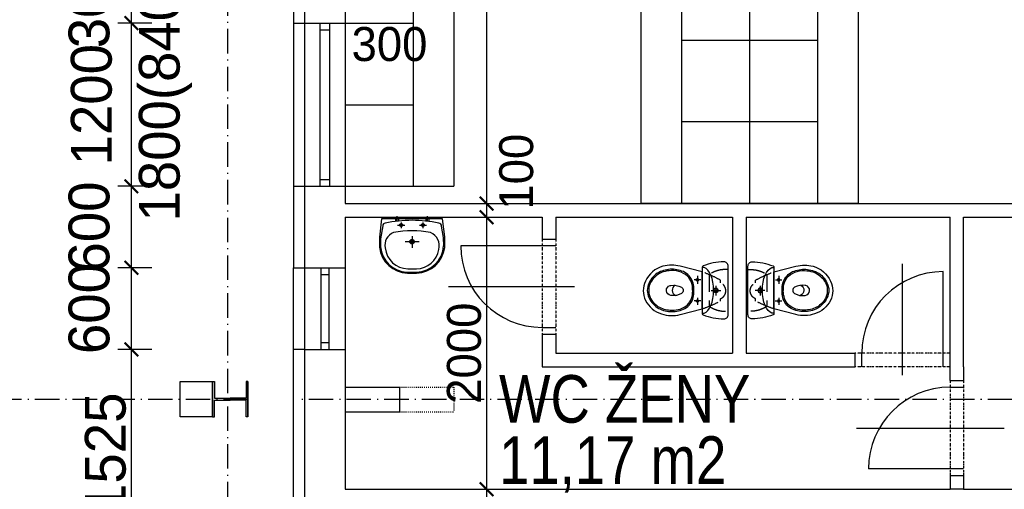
# Model space of a CAD drawing. Header units: millimetres. Extents: x -637441 to -130928, y -380379 to -53767.
# Tile 22 of 193: x -564866 to -557622, y -269119 to -265666. Entities that reach past the tile are written whole.
import ezdxf

# ---------------------------------------------------------------- set-up
doc = ezdxf.new("R2010")
doc.units = ezdxf.units.MM
doc.header["$LTSCALE"] = 10
for name, pattern in [('ACAD_ISO03W100', [30, 12, -18]), ('ACAD_ISO10W100', [18.5, 12, -3, 0.5, -3]), ('ACAD_ISO12W100', [22, 12, -3, 0.5, -3, 0.5, -3]), ('DASHDOT', [25.4, 12.7, -6.35, 0, -6.35]), ('DASHED', [19.05, 12.7, -6.35])]:
    doc.linetypes.add(name, pattern=pattern)
for name, color, linetype in [('I', 3, 'Continuous'), ('Kóty', 7, 'Continuous'), ('NOVÉ_SKŘÍNĚ', 7, 'Continuous'), ('Osy', 1, 'DASHDOT'), ('POPIS', 7, 'Continuous'), ('SLABĚ', 7, 'Continuous'), ('Výplně otvorů', 7, 'Continuous'), ('ZARIZOVAKY', 7, 'Continuous'), ('ZDIVO', 6, 'Continuous')]:
    doc.layers.add(name, color=color, linetype=linetype)
doc.styles.add('NARROW', font='txt')
doc.styles.add('TGV styl', font='txt')
doc.dimstyles.new('VNITŘEK 1-200', dxfattribs={"dimtxt": 250, "dimasz": 100, "dimexe": 100, "dimexo": 250, "dimgap": 40, "dimtad": 1, "dimdec": 0, "dimzin": 0, "dimdsep": 46, "dimtxsty": 'TGV styl', "dimblk1": 'ARCHTICK', "dimblk2": 'ARCHTICK', "dimsah": 1, "dimcen": 0.09, "dimclrd": 256, "dimclre": 256, "dimclrt": 220, "dimadec": 0, "dimazin": 0, "dimtfac": 1, "dimtdec": 0, "dimtofl": 0, "dimtmove": 2, "dimatfit": 3, "dimldrblk": 'ARCHTICK', "dimfxl": 150, "dimfxlon": 1, "dimtolj": 1, "dimtzin": 0, "dimarcsym": 0})
doc.dimstyles.new('VNĚJŠEK 1-100', dxfattribs={"dimtxt": 300, "dimasz": 100, "dimexe": 100, "dimexo": 250, "dimgap": 40, "dimtad": 1, "dimdec": 0, "dimzin": 0, "dimdsep": 46, "dimtxsty": 'TGV styl', "dimblk1": 'ARCHTICK', "dimblk2": 'ARCHTICK', "dimsah": 1, "dimcen": 0.09, "dimclrd": 256, "dimclre": 256, "dimclrt": 220, "dimadec": 0, "dimazin": 0, "dimtfac": 1, "dimtdec": 0, "dimtofl": 0, "dimtmove": 2, "dimatfit": 3, "dimldrblk": 'ARCHTICK', "dimfxl": 350, "dimfxlon": 1, "dimtolj": 1, "dimtzin": 0, "dimarcsym": 0})

# ---------------------------------------------------------------- blocks, each defined once
blk = doc.blocks.new('WC2')
at = {"layer": 'ZARIZOVAKY', "linetype": 'DASHED'}
for p, q in [((0.5, 250.4), (0.5, 321.7)), ((-34.4, 284.4), (38.8, 284.4)), ((-107.5, 148.4), (-47.5, 148.4)), ((-77.5, 172.8), (-77.5, 125.9)), ((53.8, 148.4), (106.3, 148.4)), ((77.8, 173.7), (77.8, 124))]:
    blk.add_line(p, q, dxfattribs=at)
at = {"layer": 'ZARIZOVAKY', "linetype": 'Continuous'}
for points in [[(-177.2, 374.1, 0.448493), (-209.8, 343.4, 0.083491), (-179.7, 189.9, 0.312202), (-170.3, 183.4), (170.9, 183.4, 0.312175), (180.3, 189.9, 0.083488), (210.4, 343.4, 0.448493), (177.8, 374.1)], [(-135.3, 183.4), (-176.9, 21.4, 0.120198), (-177.3, -104.9, 0.223955), (-67.9, -233.1, 0.23388), (73.5, -233.1, 0.19794), (173.3, -116, 0.140172), (177.6, 21.4), (136, 183.4)], [(-2, 123.4, 0.174099), (-98.1, 95.4, 0.09079), (-132.1, 56.9, 0.124463), (-155, -39.1, 0.112921), (-132.4, -135.1, 0.175053), (-54.6, -206.2, 0.258811), (55.2, -206.2, 0.171883), (133, -135.1, 0.132088), (155.6, -39.1, 0.130329), (132.8, 56.9, 0.206732), (52.5, 117.9, 0.065592), (1.6, 123.4)], [(-1.4, 113.5, 0.206576), (-105, 76, 0.205237), (-144, -59.4, 0.181771), (-97.9, -164.9, 0.194255), (-7.6, -209.5, 0.110799), (51.6, -199.2, 0.151845), (124.2, -130.4, 0.116294), (145.6, -39.1, 0.200993), (105.6, 76, 0.194141), (4.7, 114.1)], [(-36.4, -47.3, -0.14759), (-24.3, 31.6, -0.509098), (23.7, 31.9, -0.150241), (37.9, -45.7, -0.827552), (-36.3, -51)]]:
    blk.add_lwpolyline(points, format="xyb", close=True, dxfattribs=at)
at = {"layer": 'ZARIZOVAKY', "linetype": 'DASHED'}
for points in [[(-152.5, 374.2, 0.170682), (-116.5, 234.7), (117.1, 234.7, 0.170682), (153.1, 374.2)], [(-135.4, 183.4, -0.049455), (-74.3, 318.4, -0.054525), (-55.5, 318.7, -0.662693), (61.4, 319.3, -0.076206), (77.8, 318.4, -0.000138), (78.3, 318.1, -0.04318), (136, 183.4)]]:
    blk.add_lwpolyline(points, format="xyb", close=True, dxfattribs=at)
at = {"layer": 'ZARIZOVAKY', "linetype": 'Continuous'}
blk.add_lwpolyline([(168.7, 183.5), (167.3, 197.9), (160.5, 212), (148.6, 225.3), (132, 237.4), (111, 247.9), (86.5, 256.4), (59.3, 262.7), (30.1, 266.5), (-0.1, 267.8), (-30.2, 266.5), (-59.4, 262.7), (-86.7, 256.4), (-111.2, 247.9), (-132.1, 237.4), (-148.8, 225.3), (-160.7, 212), (-167.4, 197.9), (-168.8, 183.4)], close=True, dxfattribs=at)
blk.add_lwpolyline([(-37.1, -14.2, 0.634876), (37.6, -12.1)], format="xyb", dxfattribs=at)
for centre, radius in [((0.3, 284.4), 17.1), ((0.3, 284.4), 13.6), ((-77.5, 148.4), 9.27), ((77.8, 148.9), 8.9)]:
    blk.add_circle(centre, radius, dxfattribs=at)
blk = doc.blocks.new('UMYVADLO2')
at = {"layer": 'ZARIZOVAKY', "linetype": 'Continuous'}
for p, q in [((-280, 0), (-299.6, -169.6)), ((280, 0), (-280, 0)), ((300.2, -166.8), (280, 0)), ((-269.9, -63.9), (-290, -183.8)), ((290, -171.6), (270.9, -69.4)), ((-299.6, -169.6), (-300, -262)), ((290.6, -248.7), (290, -171.6)), ((300, -262.8), (300.2, -166.8)), ((-290, -183.8), (-290, -257.2)), ((-47.7, -490.1), (40.7, -489.7)), ((-40.8, -500), (40.8, -500)), ((-39.4, -459.1), (40, -459.1))]:
    blk.add_line(p, q, dxfattribs=at)
at = {"layer": 'ZARIZOVAKY', "linetype": 'DASHED'}
for p, q in [((-139.4, 23), (-139.4, -24.9)), ((140, 23), (140, -24.9)), ((-153.6, -0.2), (-153.6, -24.9)), ((-132.6, -57.7), (-66.8, -57.7)), ((-126.2, -0.2), (-126.2, -19.6)), ((-99.7, -33.1), (-99.7, -85.1)), ((67.1, -57.7), (132.9, -57.7)), ((100, -33.1), (100, -85.1)), ((125.8, -0.2), (125.8, -24.9)), ((153.1, -0.2), (153.1, -19.6)), ((0.3, -159.1), (0.3, -268.6)), ((-62.7, -209.7), (68.7, -209.7))]:
    blk.add_line(p, q, dxfattribs=at)
for centre in [(-100, -57.7), (99.7, -57.7)]:
    blk.add_circle(centre, 12.9, dxfattribs=at)
at = {"layer": 'ZARIZOVAKY', "linetype": 'Continuous'}
for centre, radius in [((0, -210), 20.9), ((0.3, -209.7), 14.8)]:
    blk.add_circle(centre, radius, dxfattribs=at)
for centre, radius, start, end in [((-241.2, -67.4), 28.9, 101.20323, 173.07579), ((-0.1, -1253.6), 1239.3, 78.50892, 101.48569), ((240.3, -69), 30.6, 359.14664, 77.65379), ((-130.5, -239.6), 118.9, 109.15945, 193.33777), ((0, -993.5), 882.7, 78.92731, 101.07269), ((124.3, -245.2), 126.3, 343.46972, 69.01357), ((-33.4, -231.7), 268.4, 186.47345, 268.40842), ((-35.3, -234.7), 255.7, 185.03224, 267.24029), ((-39.3, -251.6), 207.5, 184.28207, 269.95961), ((35.3, -234.1), 255.6, 271.19413, 356.72695), ((33.2, -231.5), 268.6, 271.61431, 353.31668), ((39.3, -250.7), 208.4, 270.19693, 351.59091)]:
    blk.add_arc(centre, radius, start, end, dxfattribs=at)
blk = doc.blocks.new('_ArchTick')
at = {"color": 0, "const_width": 0.15}
blk.add_lwpolyline([(-0.5, -0.5), (0.5, 0.5)], dxfattribs=at)
blk = doc.blocks.new('*D244')
at = {"layer": 'DEFPOINTS', "color": 0, "ltscale": 0.35}
for p in [(-562771.2, -261087.8), (-565595.9, -286548), (-562851.2, -286548)]:
    blk.add_point(p, dxfattribs=at)
at = {"layer": 'Kóty', "lineweight": -2, "ltscale": 0.35}
for p, q in [((-565445.9, -261087.8), (-565695.9, -261087.8)), ((-565595.9, -261087.8), (-565595.9, -286548)), ((-565445.9, -286548), (-565695.9, -286548))]:
    blk.add_line(p, q, dxfattribs=at)
at = {"layer": 'Kóty', "lineweight": -2, "ltscale": 0.35, "xscale": 100, "yscale": 100, "zscale": 100}
for p, rotation in [((-565595.9, -261087.8), 90), ((-565595.9, -286548), 270)]:
    blk.add_blockref('_ArchTick', p, dxfattribs=dict(at, rotation=rotation))
at = {"layer": 'Kóty', "color": 220, "ltscale": 0.35, "insert": (-565760.9, -273817.9), "char_height": 250, "attachment_point": 5, "rotation": 90, "style": 'TGV styl'}
blk.add_mtext('\\A1;25460', dxfattribs=at)
blk = doc.blocks.new('*D261')
at = {"layer": 'DEFPOINTS', "color": 0, "ltscale": 0.35}
for p in [(-562771.2, -256368), (-562471.2, -264190.8), (-562471.2, -265540.8)]:
    blk.add_point(p, dxfattribs=at)
at = {"layer": 'Kóty', "lineweight": -2, "ltscale": 0.35}
for p, q in [((-562771.2, -265390.8), (-562771.2, -265640.8)), ((-562471.2, -265390.8), (-562471.2, -265640.8)), ((-562771.2, -265540.8), (-562471.2, -265540.8))]:
    blk.add_line(p, q, dxfattribs=at)
at = {"layer": 'Kóty', "lineweight": -2, "ltscale": 0.35, "xscale": 100, "yscale": 100, "zscale": 100, "rotation": 180}
blk.add_blockref('_ArchTick', (-562771.2, -265540.8), dxfattribs=at)
at = {"layer": 'Kóty', "lineweight": -2, "ltscale": 0.35, "xscale": 100, "yscale": 100, "zscale": 100}
blk.add_blockref('_ArchTick', (-562471.2, -265540.8), dxfattribs=at)
at = {"layer": 'Kóty', "color": 220, "ltscale": 0.35, "insert": (-562145.2, -265846.5), "char_height": 250, "attachment_point": 5, "style": 'TGV styl'}
blk.add_mtext('\\A1;300', dxfattribs=at)
blk = doc.blocks.new('*D285')
at = {"layer": 'DEFPOINTS', "color": 0, "ltscale": 0.35}
for p in [(-562471.2, -260987.8), (-562471.2, -267018), (-561430.9, -267018)]:
    blk.add_point(p, dxfattribs=at)
at = {"layer": 'Kóty', "lineweight": -2, "ltscale": 0.35}
for p, q in [((-561580.9, -260987.8), (-561330.9, -260987.8)), ((-561430.9, -260987.8), (-561430.9, -267018)), ((-561580.9, -267018), (-561330.9, -267018))]:
    blk.add_line(p, q, dxfattribs=at)
at = {"layer": 'Kóty', "lineweight": -2, "ltscale": 0.35, "xscale": 100, "yscale": 100, "zscale": 100}
for p, rotation in [((-561430.9, -260987.8), 90), ((-561430.9, -267018), 270)]:
    blk.add_blockref('_ArchTick', p, dxfattribs=dict(at, rotation=rotation))
at = {"layer": 'Kóty', "color": 220, "ltscale": 0.35, "insert": (-561595.9, -264002.9), "char_height": 250, "attachment_point": 5, "rotation": 90, "style": 'TGV styl'}
blk.add_mtext('\\A1;6030', dxfattribs=at)
blk = doc.blocks.new('*D286')
at = {"layer": 'DEFPOINTS', "color": 0, "ltscale": 0.35}
for p in [(-562471.2, -267018), (-562471.2, -267118), (-561430.9, -267118)]:
    blk.add_point(p, dxfattribs=at)
at = {"layer": 'Kóty', "lineweight": -2, "ltscale": 0.35}
for p, q in [((-561580.9, -267018), (-561330.9, -267018)), ((-561430.9, -267018), (-561430.9, -267118)), ((-561580.9, -267118), (-561330.9, -267118))]:
    blk.add_line(p, q, dxfattribs=at)
at = {"layer": 'Kóty', "lineweight": -2, "ltscale": 0.35, "xscale": 100, "yscale": 100, "zscale": 100}
for p, rotation in [((-561430.9, -267018), 90), ((-561430.9, -267118), 270)]:
    blk.add_blockref('_ArchTick', p, dxfattribs=dict(at, rotation=rotation))
at = {"layer": 'Kóty', "color": 220, "ltscale": 0.35, "insert": (-561211.5, -266783.2), "char_height": 250, "attachment_point": 5, "rotation": 90, "style": 'TGV styl'}
blk.add_mtext('\\A1;100', dxfattribs=at)
blk = doc.blocks.new('*D287')
at = {"layer": 'DEFPOINTS', "color": 0, "ltscale": 0.35}
for p in [(-562471.2, -267118), (-562471.2, -269118), (-561430.9, -269118)]:
    blk.add_point(p, dxfattribs=at)
at = {"layer": 'Kóty', "lineweight": -2, "ltscale": 0.35}
for p, q in [((-561580.9, -267118), (-561330.9, -267118)), ((-561430.9, -267118), (-561430.9, -269118)), ((-561580.9, -269118), (-561330.9, -269118))]:
    blk.add_line(p, q, dxfattribs=at)
at = {"layer": 'Kóty', "lineweight": -2, "ltscale": 0.35, "xscale": 100, "yscale": 100, "zscale": 100}
for p, rotation in [((-561430.9, -267118), 90), ((-561430.9, -269118), 270)]:
    blk.add_blockref('_ArchTick', p, dxfattribs=dict(at, rotation=rotation))
at = {"layer": 'Kóty', "color": 220, "ltscale": 0.35, "insert": (-561595.9, -268118), "char_height": 250, "attachment_point": 5, "rotation": 90, "style": 'TGV styl'}
blk.add_mtext('\\A1;2000', dxfattribs=at)
blk = doc.blocks.new('*D288')
at = {"layer": 'DEFPOINTS', "color": 0, "ltscale": 0.35}
for p in [(-562471.2, -269118), (-562271.2, -269418), (-561430.9, -269418)]:
    blk.add_point(p, dxfattribs=at)
at = {"layer": 'Kóty', "lineweight": -2, "ltscale": 0.35}
for p, q in [((-561580.9, -269118), (-561330.9, -269118)), ((-561430.9, -269118), (-561430.9, -269418)), ((-561580.9, -269418), (-561330.9, -269418))]:
    blk.add_line(p, q, dxfattribs=at)
at = {"layer": 'Kóty', "lineweight": -2, "ltscale": 0.35, "xscale": 100, "yscale": 100, "zscale": 100}
for p, rotation in [((-561430.9, -269118), 90), ((-561430.9, -269418), 270)]:
    blk.add_blockref('_ArchTick', p, dxfattribs=dict(at, rotation=rotation))
at = {"layer": 'Kóty', "color": 220, "ltscale": 0.35, "insert": (-561140.9, -269740.6), "char_height": 250, "attachment_point": 5, "rotation": 90, "style": 'TGV styl'}
blk.add_mtext('\\A1;300', dxfattribs=at)
blk = doc.blocks.new('*D523')
at = {"layer": 'DEFPOINTS', "color": 0, "ltscale": 0.35}
for p in [(-564043.8, -268089.5), (-562771.2, -268089.5), (-562771.2, -269617.6)]:
    blk.add_point(p, dxfattribs=at)
at = {"layer": 'Kóty', "lineweight": -2, "ltscale": 0.35}
for p, q in [((-563893.8, -268089.5), (-564143.8, -268089.5)), ((-564043.8, -269617.6), (-564043.8, -268089.5)), ((-563893.8, -269617.6), (-564143.8, -269617.6))]:
    blk.add_line(p, q, dxfattribs=at)
at = {"layer": 'Kóty', "lineweight": -2, "ltscale": 0.35, "xscale": 100, "yscale": 100, "zscale": 100}
for p, rotation in [((-564043.8, -268089.5), 90), ((-564043.8, -269617.6), 270)]:
    blk.add_blockref('_ArchTick', p, dxfattribs=dict(at, rotation=rotation))
at = {"layer": 'Kóty', "color": 220, "ltscale": 0.35, "insert": (-564233.8, -268853.5), "char_height": 300, "attachment_point": 5, "rotation": 90, "style": 'TGV styl'}
blk.add_mtext('\\A1;1525', dxfattribs=at)
blk = doc.blocks.new('*D524')
at = {"layer": 'DEFPOINTS', "color": 0, "ltscale": 0.35}
for p in [(-564043.8, -267489.5), (-562771.2, -267489.5), (-562771.2, -268089.5)]:
    blk.add_point(p, dxfattribs=at)
at = {"layer": 'Kóty', "lineweight": -2, "ltscale": 0.35}
for p, q in [((-563893.8, -267489.5), (-564143.8, -267489.5)), ((-564043.8, -268089.5), (-564043.8, -267489.5)), ((-563893.8, -268089.5), (-564143.8, -268089.5))]:
    blk.add_line(p, q, dxfattribs=at)
at = {"layer": 'Kóty', "lineweight": -2, "ltscale": 0.35, "xscale": 100, "yscale": 100, "zscale": 100}
for p, rotation in [((-564043.8, -267489.5), 90), ((-564043.8, -268089.5), 270)]:
    blk.add_blockref('_ArchTick', p, dxfattribs=dict(at, rotation=rotation))
at = {"layer": 'Kóty', "color": 220, "ltscale": 0.35, "insert": (-564353.8, -267789.5), "char_height": 300, "attachment_point": 5, "rotation": 90, "style": 'TGV styl'}
blk.add_mtext('\\A1;600', dxfattribs=at)
blk = doc.blocks.new('*D525')
at = {"layer": 'DEFPOINTS', "color": 0, "ltscale": 0.35}
for p in [(-564043.8, -266890.8), (-562771.2, -266890.8), (-562771.2, -267489.5)]:
    blk.add_point(p, dxfattribs=at)
at = {"layer": 'Kóty', "lineweight": -2, "ltscale": 0.35}
for p, q in [((-563893.8, -266890.8), (-564143.8, -266890.8)), ((-564043.8, -267489.5), (-564043.8, -266890.8)), ((-563893.8, -267489.5), (-564143.8, -267489.5))]:
    blk.add_line(p, q, dxfattribs=at)
at = {"layer": 'Kóty', "lineweight": -2, "ltscale": 0.35, "xscale": 100, "yscale": 100, "zscale": 100}
for p, rotation in [((-564043.8, -266890.8), 90), ((-564043.8, -267489.5), 270)]:
    blk.add_blockref('_ArchTick', p, dxfattribs=dict(at, rotation=rotation))
at = {"layer": 'Kóty', "color": 220, "ltscale": 0.35, "insert": (-564353.8, -267190.1), "char_height": 300, "attachment_point": 5, "rotation": 90, "style": 'TGV styl'}
blk.add_mtext('\\A1;600', dxfattribs=at)
blk = doc.blocks.new('*D526')
at = {"layer": 'DEFPOINTS', "color": 0, "ltscale": 0.35}
for p in [(-564043.8, -265690.8), (-562771.2, -265690.8), (-562771.2, -266890.8)]:
    blk.add_point(p, dxfattribs=at)
at = {"layer": 'Kóty', "lineweight": -2, "ltscale": 0.35}
for p, q in [((-563893.8, -265690.8), (-564143.8, -265690.8)), ((-564043.8, -266890.8), (-564043.8, -265690.8)), ((-563893.8, -266890.8), (-564143.8, -266890.8))]:
    blk.add_line(p, q, dxfattribs=at)
at = {"layer": 'Kóty', "lineweight": -2, "ltscale": 0.35, "xscale": 100, "yscale": 100, "zscale": 100}
for p, rotation in [((-564043.8, -265690.8), 90), ((-564043.8, -266890.8), 270)]:
    blk.add_blockref('_ArchTick', p, dxfattribs=dict(at, rotation=rotation))
at = {"layer": 'Kóty', "color": 220, "ltscale": 0.35, "insert": (-564043.8, -266290.8), "char_height": 300, "attachment_point": 5, "rotation": 90, "style": 'TGV styl'}
blk.add_mtext('\\A1;1200\\P 1800(840)', dxfattribs=at)
blk = doc.blocks.new('*D527')
at = {"layer": 'DEFPOINTS', "color": 0, "ltscale": 0.35}
for p in [(-564043.8, -265390.8), (-562771.2, -265390.8), (-562771.2, -265690.8)]:
    blk.add_point(p, dxfattribs=at)
at = {"layer": 'Kóty', "lineweight": -2, "ltscale": 0.35}
for p, q in [((-563893.8, -265390.8), (-564143.8, -265390.8)), ((-564043.8, -265690.8), (-564043.8, -265390.8)), ((-563893.8, -265690.8), (-564143.8, -265690.8))]:
    blk.add_line(p, q, dxfattribs=at)
at = {"layer": 'Kóty', "lineweight": -2, "ltscale": 0.35, "xscale": 100, "yscale": 100, "zscale": 100}
for p, rotation in [((-564043.8, -265390.8), 90), ((-564043.8, -265690.8), 270)]:
    blk.add_blockref('_ArchTick', p, dxfattribs=dict(at, rotation=rotation))
at = {"layer": 'Kóty', "color": 220, "ltscale": 0.35, "insert": (-564353.8, -265540.8), "char_height": 300, "attachment_point": 5, "rotation": 90, "style": 'TGV styl'}
blk.add_mtext('\\A1;300', dxfattribs=at)

msp = doc.modelspace()

# ---------------------------------------------------------------- linework, layer by layer
at = {"layer": 'I'}
for points in [[(-563446.228, -268326.185), (-563446.228, -268586.185), (-563432.228, -268586.185), (-563432.228, -268463.185), (-563316.228, -268463.185)], [(-563446.228, -268586.185), (-563446.228, -268326.185), (-563432.228, -268326.185), (-563432.228, -268449.185), (-563316.228, -268449.185)], [(-563186.228, -268326.185), (-563186.228, -268586.185), (-563200.228, -268586.185), (-563200.228, -268463.185), (-563316.228, -268463.185)], [(-563186.228, -268586.185), (-563186.228, -268326.185), (-563200.228, -268326.185), (-563200.228, -268449.185), (-563316.228, -268449.185)]]:
    msp.add_lwpolyline(points, dxfattribs=at)
at = {"layer": 'Kóty'}
for p, q in [((-558371.228, -268279.674), (-558371.228, -267461.153)), ((-561710.15, -267628.317), (-560782.963, -267628.317)), ((-558710.15, -268667.964), (-557623.133, -268667.964))]:
    msp.add_line(p, q, dxfattribs=at)
at = {"layer": 'NOVÉ_SKŘÍNĚ'}
for p, q in [((-560296.228, -262217.964), (-560296.228, -267017.964)), ((-559996.228, -262217.964), (-559996.228, -267017.964)), ((-559496.228, -262217.964), (-559496.228, -267017.964)), ((-558996.228, -262217.964), (-558996.228, -267017.964)), ((-558696.228, -262217.964), (-558696.228, -267017.964)), ((-561971.228, -262690.833), (-561971.228, -266890.833)), ((-561671.228, -262690.833), (-561671.228, -266890.833)), ((-562471.228, -265690.833), (-561971.228, -265690.833)), ((-558996.228, -265817.964), (-559996.228, -265817.964)), ((-562471.228, -266290.833), (-561971.228, -266290.833)), ((-558996.228, -266417.964), (-559996.228, -266417.964)), ((-562471.228, -266890.833), (-561671.228, -266890.833)), ((-558696.228, -267017.964), (-560296.228, -267017.964))]:
    msp.add_line(p, q, dxfattribs=at)
at = {"layer": 'Osy', "linetype": 'ACAD_ISO10W100', "ltscale": 1.5}
for p, q in [((-563334.228, -286449.185), (-563334.228, -261090.833)), ((-563186.228, -268457.964), (-585936.228, -268457.964)), ((-544521.228, -268457.964), (-562821.228, -268457.964))]:
    msp.add_line(p, q, dxfattribs=at)
at = {"layer": 'SLABĚ'}
for p, q in [((-562851.228, -261087.833), (-562851.228, -267489.465)), ((-562851.228, -265690.833), (-562771.228, -265690.833)), ((-562771.228, -265690.833), (-562771.228, -266890.833)), ((-562471.228, -265690.833), (-562471.228, -266890.833)), ((-562851.228, -266890.833), (-562771.228, -266890.833)), ((-562851.228, -269417.964), (-562851.228, -267489.465)), ((-562851.228, -267489.465), (-562771.228, -267489.465)), ((-562771.228, -267489.465), (-562771.228, -268089.465)), ((-562471.228, -267489.465), (-562471.228, -268089.465)), ((-562771.228, -268089.465), (-562851.228, -268089.465)), ((-562771.228, -268089.465), (-562851.228, -268089.465)), ((-562471.228, -268367.964), (-562071.228, -268367.964)), ((-562071.228, -268367.964), (-562071.228, -268547.964)), ((-562471.228, -268547.964), (-562071.228, -268547.964)), ((-557921.228, -269117.964), (-558021.228, -269117.964))]:
    msp.add_line(p, q, dxfattribs=at)
at = {"layer": 'SLABĚ', "linetype": 'ACAD_ISO03W100', "ltscale": 0.05}
for p, q in [((-562071.228, -268367.964), (-561671.228, -268367.964)), ((-561671.228, -268367.964), (-561671.228, -268547.964)), ((-562071.228, -268547.964), (-561671.228, -268547.964))]:
    msp.add_line(p, q, dxfattribs=at)
at = {"layer": 'SLABĚ'}
msp.add_lwpolyline([(-563686.228, -268326.185), (-563446.228, -268326.185), (-563446.228, -268586.185), (-563686.228, -268586.185)], close=True, dxfattribs=at)
at = {"layer": 'Výplně otvorů'}
for p, q in [((-562657.707, -265690.833), (-562657.707, -266890.833)), ((-562657.707, -265740.833), (-562587.074, -265740.833)), ((-562587.074, -265690.833), (-562587.074, -266890.833)), ((-562657.707, -266840.833), (-562587.074, -266840.833)), ((-560921.228, -267328.317), (-561621.228, -267328.317)), ((-562651.444, -267489.465), (-562651.444, -268089.465)), ((-562591.735, -267489.465), (-562591.735, -268089.465)), ((-562651.444, -267539.465), (-562591.735, -267539.465)), ((-558071.228, -268217.964), (-558071.228, -267517.964)), ((-561021.228, -267928.317), (-560921.228, -267928.317)), ((-562651.444, -268039.465), (-562591.735, -268039.465)), ((-558671.228, -268217.964), (-558671.228, -268117.964)), ((-558021.228, -268367.964), (-557921.228, -268367.964)), ((-557921.228, -268967.964), (-558621.228, -268967.964))]:
    msp.add_line(p, q, dxfattribs=at)
at = {"layer": 'Výplně otvorů', "linetype": 'ACAD_ISO12W100', "lineweight": -3, "ltscale": 0.15}
for p, q in [((-561021.228, -267278.317), (-561021.228, -267978.317)), ((-560921.228, -267278.317), (-560921.228, -267978.317)), ((-558021.228, -268117.964), (-558721.228, -268117.964)), ((-558021.228, -268217.964), (-558721.228, -268217.964)), ((-558021.228, -268317.964), (-558021.228, -269017.964)), ((-557921.228, -268317.964), (-557921.228, -269017.964))]:
    msp.add_line(p, q, dxfattribs=at)
at = {"layer": 'Výplně otvorů', "ltscale": 0.35}
for centre, start, end in [((-561021.228, -267328.317), 180, 270), ((-558071.228, -268117.964), 90, 180), ((-558021.228, -268967.964), 90, 180)]:
    msp.add_arc(centre, 600, start, end, dxfattribs=at)
at = {"layer": 'ZDIVO'}
for p, q in [((-562771.228, -265390.833), (-562771.228, -265690.833)), ((-562471.228, -265390.833), (-562471.228, -265690.833)), ((-562771.228, -265690.833), (-562471.228, -265690.833)), ((-562771.228, -266890.833), (-562471.228, -266890.833)), ((-562771.228, -266890.833), (-562771.228, -267489.465)), ((-562471.228, -266890.833), (-562471.228, -267017.964)), ((-562471.228, -267017.964), (-559521.228, -267017.964)), ((-559521.228, -267017.964), (-556821.228, -267017.964)), ((-562471.228, -267117.964), (-561021.228, -267117.964)), ((-562471.228, -267117.964), (-562471.228, -267489.465)), ((-561021.228, -267117.964), (-561021.228, -267278.317)), ((-560921.228, -267117.964), (-559621.228, -267117.964)), ((-560921.228, -267117.964), (-560921.228, -267278.317)), ((-559621.228, -267117.964), (-559621.228, -268117.964)), ((-559521.228, -267117.964), (-558021.228, -267117.964)), ((-559521.228, -267117.964), (-559521.228, -268117.964)), ((-558021.228, -268317.964), (-558021.228, -267117.964)), ((-557921.228, -268217.964), (-557921.228, -267117.964)), ((-557921.228, -267117.964), (-556821.228, -267117.964)), ((-561021.228, -267278.317), (-560921.228, -267278.317)), ((-562771.228, -267489.465), (-562471.228, -267489.465)), ((-561021.228, -267978.317), (-560921.228, -267978.317)), ((-561021.228, -267978.317), (-561021.228, -268217.964)), ((-560921.228, -267978.317), (-560921.228, -268117.964)), ((-562771.228, -268089.465), (-562471.228, -268089.465)), ((-562771.228, -268089.465), (-562771.228, -269617.571)), ((-562471.228, -268089.465), (-562471.228, -269117.964)), ((-560921.228, -268117.964), (-559621.228, -268117.964)), ((-559521.228, -268117.964), (-558721.228, -268117.964)), ((-558721.228, -268117.964), (-558721.228, -268217.964)), ((-561021.228, -268217.964), (-559621.228, -268217.964)), ((-559621.228, -268217.964), (-558721.228, -268217.964)), ((-557921.228, -268217.964), (-557921.228, -268317.964)), ((-562471.228, -268367.964), (-562471.228, -268547.964)), ((-558021.228, -268317.964), (-557921.228, -268317.964)), ((-558021.228, -269017.964), (-557921.228, -269017.964)), ((-558021.228, -269017.964), (-558021.228, -269117.964)), ((-557921.228, -269017.964), (-557921.228, -269117.964)), ((-562471.228, -269117.964), (-560986.961, -269117.964)), ((-560986.961, -269117.964), (-559621.228, -269117.964)), ((-559621.228, -269117.964), (-558021.228, -269117.964)), ((-557921.228, -269117.964), (-556821.228, -269117.964))]:
    msp.add_line(p, q, dxfattribs=at)

# ---------------------------------------------------------------- block references
at = {"layer": 'ZARIZOVAKY', "xscale": 0.7999999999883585, "yscale": 0.8000000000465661, "zscale": 0.8}
msp.add_blockref('UMYVADLO2', (-561979.053, -267129.513), dxfattribs=at)
at = {"layer": 'ZARIZOVAKY', "rotation": 270}
msp.add_blockref('WC2', (-560028.642, -267655.819), dxfattribs=at)
at = {"layer": 'ZARIZOVAKY', "xscale": -1, "rotation": 90}
msp.add_blockref('WC2', (-559133.734, -267655.819), dxfattribs=at)

# ---------------------------------------------------------------- texts
at = {"layer": 'POPIS', "style": 'NARROW'}
for s, p in [('WC ŽENY', (-561339.006, -268628.957)), ('11,17 m2', (-561339.006, -269078.957))]:
    msp.add_text(s, height=350, dxfattribs=at).set_placement(p)

# ---------------------------------------------------------------- dimensions: what is measured, and where the dimension line sits
at = {"layer": 'Kóty', "ltscale": 0.35}
dim = msp.add_linear_dim(base=(-562471.228, -265540.833), p1=(-562771.228, -256367.964), p2=(-562471.228, -264190.833), dimstyle='VNITŘEK 1-200', dxfattribs=at)
dim.commit()
dim.dimension.update_dxf_attribs({"geometry": '*D261', "text_midpoint": (-562145.155, -265846.529), "dimtype": 160})
for base, p1, p2, picture, middle in [((-561430.874, -267017.964), (-562471.228, -260987.833), (-562471.228, -267017.964), '*D285', (-561595.874, -264002.898)), ((-565595.853, -286547.964), (-562771.228, -261087.833), (-562851.228, -286547.964), '*D244', (-565760.853, -273817.898)), ((-561430.874, -269117.964), (-562471.228, -267117.964), (-562471.228, -269117.964), '*D287', (-561595.874, -268117.964))]:
    dim = msp.add_linear_dim(base=base, p1=p1, p2=p2, angle=90, dimstyle='VNITŘEK 1-200', dxfattribs=at)
    dim.commit()
    dim.dimension.update_dxf_attribs({"geometry": picture, "text_midpoint": middle})
for base, p1, p2, picture, middle in [((-564043.807, -265390.833), (-562771.228, -265690.833), (-562771.228, -265390.833), '*D527', (-564353.807, -265540.833)), ((-564043.807, -267489.465), (-562771.228, -268089.465), (-562771.228, -267489.465), '*D524', (-564353.807, -267789.465))]:
    dim = msp.add_linear_dim(base=base, p1=p1, p2=p2, angle=90, dimstyle='VNĚJŠEK 1-100', override={"dimfxl": 150}, dxfattribs=at)
    dim.commit()
    dim.dimension.update_dxf_attribs({"geometry": picture, "text_midpoint": middle})
dim = msp.add_linear_dim(base=(-564043.807, -265690.833), p1=(-562771.228, -266890.833), p2=(-562771.228, -265690.833), angle=90, text='<>\\X 1800(840)', dimstyle='VNĚJŠEK 1-100', override={"dimfxl": 150}, dxfattribs=at)
dim.commit()
dim.dimension.update_dxf_attribs({"geometry": '*D526', "text_midpoint": (-564043.807, -266290.833), "dimtype": 160})
for base, p1, p2, picture, middle in [((-561430.874, -267117.964), (-562471.228, -267017.964), (-562471.228, -267117.964), '*D286', (-561211.471, -266783.202)), ((-561430.874, -269417.964), (-562471.228, -269117.964), (-562271.228, -269417.964), '*D288', (-561140.934, -269740.592))]:
    dim = msp.add_linear_dim(base=base, p1=p1, p2=p2, angle=90, dimstyle='VNITŘEK 1-200', dxfattribs=at)
    dim.commit()
    dim.dimension.update_dxf_attribs({"geometry": picture, "text_midpoint": middle, "dimtype": 160})
for base, p1, p2, text, picture, middle in [((-564043.807, -266890.833), (-562771.228, -267489.465), (-562771.228, -266890.833), '600', '*D525', (-564353.807, -267190.149)), ((-564043.807, -268089.465), (-562771.228, -269617.571), (-562771.228, -268089.465), '1525', '*D523', (-564233.807, -268853.518))]:
    dim = msp.add_linear_dim(base=base, p1=p1, p2=p2, angle=90, text=text, dimstyle='VNĚJŠEK 1-100', override={"dimfxl": 150}, dxfattribs=at)
    dim.commit()
    dim.dimension.update_dxf_attribs({"geometry": picture, "text_midpoint": middle})

doc.saveas('drawing.dxf')
